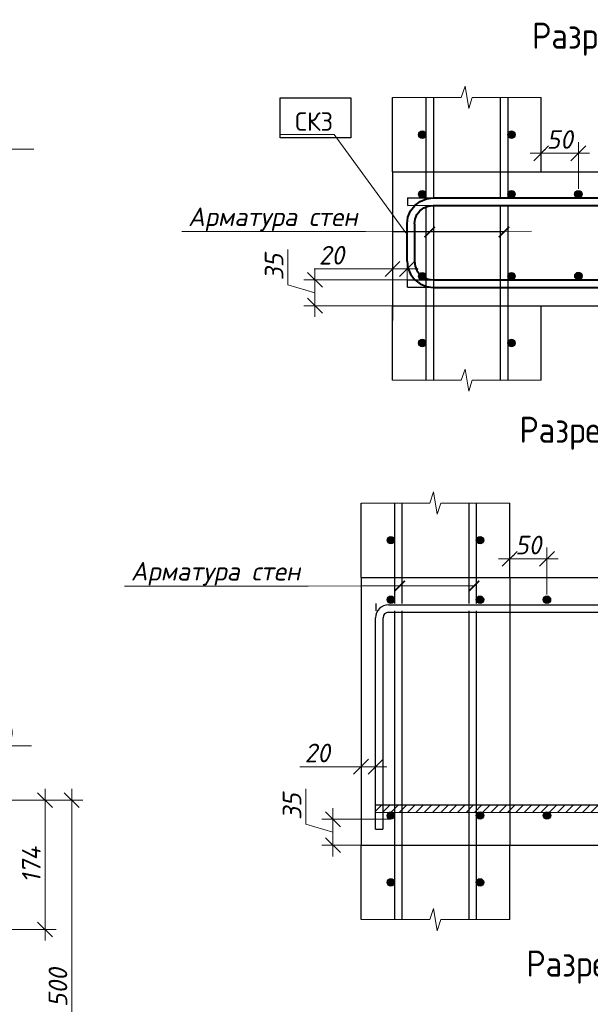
# Model space of a CAD drawing. Header units: millimetres. Extents: x 40580 to 2152466, y -328404 to 177125.
# Tile 228 of 252: x 658857 to 666534, y 147179 to 160415. Entities that reach past the tile are written whole.
import ezdxf
from ezdxf import colors
from ezdxf.entities.mleader import LeaderData, LeaderLine
from ezdxf.math import Vec2, Vec3

# ---------------------------------------------------------------- set-up
doc = ezdxf.new("R2010")
doc.units = ezdxf.units.MM
for name, color, linetype, lineweight in [('0.25___', 30, 'Continuous', 25), ('06 Текст 0.3', 131, 'Continuous', 25), ('RAZMER', 7, 'Continuous', 9), ('Арм_хомуты', 133, 'Continuous', 18), ('Выноски', 20, 'Continuous', 20), ('подоснова', 151, 'Continuous', 5), ('Размеры', 9, 'Continuous', 15), ('Столовая Двери и окна', 7, 'Continuous', 15), ('ТЕКСТ', 7, 'Continuous', 15)]:
    doc.layers.add(name, color=color, linetype=linetype, lineweight=lineweight)
doc.layers.add('801Арм Тонкие линии', color=72, linetype='Continuous')
doc.layers.add('911Сл Штриховка', color=50, linetype='Continuous')
doc.styles.add('GOST 2.304', font='isocpeur.ttf', dxfattribs={"width": 0.8})
doc.styles.add('GOST-2.304_Type-B', font='GOST_Common.ttf')
doc.styles.add('ГОСТ', font='isocpeur.ttf')
doc.styles.add('ГОСТ 2.304', font='isocpeur.ttf')
doc.styles.add('Украинский', font='isocpeur.ttf', dxfattribs={"oblique": 12})
doc.dimstyles.new('10', dxfattribs={"dimscale": 0, "dimtxt": 250, "dimasz": 200, "dimexe": 150, "dimexo": 0, "dimgap": 60, "dimtad": 1, "dimdec": 0, "dimlfac": 0.1, "dimrnd": 1, "dimzin": 0, "dimdsep": 46, "dimtxsty": 'ГОСТ 2.304', "dimblk": 'OBLIQUE', "dimcen": 0.09, "dimdle": 150, "dimadec": 0, "dimazin": 0, "dimtfac": 1, "dimtdec": 0, "dimtmove": 1, "dimatfit": 2, "dimfxl": 1, "dimtzin": 0, "dimlwd": 0, "dimlwe": 0, "dimarcsym": 0})

# ---------------------------------------------------------------- blocks, each defined once
blk = doc.blocks.new('_OBLIQUE')
at = {"color": 0, "linetype": 'ByBlock'}
blk.add_line((-0.5, -0.5), (0.5, 0.5), dxfattribs=at)
blk = doc.blocks.new('*D6281')
at = {"layer": 'Defpoints', "color": 0, "lineweight": 25, "ltscale": 0.3, "transparency": 16777216}
for p in [(655041, 149924), (655021, 148185), (659199, 148185)]:
    blk.add_point(p, dxfattribs=at)
at = {"layer": 'подоснова', "color": 0, "lineweight": 0, "ltscale": 0.3, "transparency": 16777216}
for p, q in [((659199, 150074), (659199, 148035)), ((655041, 149924), (659349, 149924)), ((655021, 148185), (659349, 148185))]:
    blk.add_line(p, q, dxfattribs=at)
at = {"layer": 'подоснова', "color": 0, "lineweight": 0, "ltscale": 0.3, "transparency": 16777216, "xscale": 200, "yscale": 200, "zscale": 200}
for p, rotation in [((659199, 149924), 90), ((659199, 148185), 270)]:
    blk.add_blockref('_OBLIQUE', p, dxfattribs=dict(at, rotation=rotation))
at = {"layer": 'подоснова', "color": 0, "ltscale": 0.3, "transparency": 16777216, "insert": (659014, 149055), "char_height": 250, "attachment_point": 5, "rotation": 90, "style": 'Украинский', "bg_fill": 3, "box_fill_scale": 1.1, "bg_fill_color": 256, "bg_fill_true_color": 13158600, "bg_fill_transparency": 0}
blk.add_mtext('174', dxfattribs=at)
blk = doc.blocks.new('*D6282')
at = {"layer": 'Defpoints', "color": 0, "lineweight": 25, "ltscale": 0.3, "transparency": 16777216}
for p in [(655021, 149924), (655041, 144884), (659557, 144884)]:
    blk.add_point(p, dxfattribs=at)
at = {"layer": 'подоснова', "color": 0, "lineweight": 0, "ltscale": 0.3, "transparency": 16777216}
for p, q in [((659557, 150074), (659557, 144734)), ((655021, 149924), (659707, 149924)), ((655041, 144884), (659707, 144884))]:
    blk.add_line(p, q, dxfattribs=at)
at = {"layer": 'подоснова', "color": 0, "lineweight": 0, "ltscale": 0.3, "transparency": 16777216, "xscale": 200, "yscale": 200, "zscale": 200}
for p, rotation in [((659557, 149924), 90), ((659557, 144884), 270)]:
    blk.add_blockref('_OBLIQUE', p, dxfattribs=dict(at, rotation=rotation))
at = {"layer": 'подоснова', "color": 0, "ltscale": 0.3, "transparency": 16777216, "insert": (659372, 147404), "char_height": 250, "attachment_point": 5, "rotation": 90, "style": 'Украинский', "bg_fill": 3, "box_fill_scale": 1.1, "bg_fill_color": 256, "bg_fill_true_color": 13158600, "bg_fill_transparency": 0}
blk.add_mtext('500', dxfattribs=at)
blk = doc.blocks.new('_None')
blk = doc.blocks.new('*D6242')
at = {"layer": 'Defpoints', "color": 0, "lineweight": 25, "transparency": 16777216}
for p in [(666373, 158620), (665873, 158370), (666373, 158140)]:
    blk.add_point(p, dxfattribs=at)
at = {"layer": 'Размеры', "color": 0, "lineweight": 0, "transparency": 16777216}
for p, q in [((665873, 158370), (665873, 158770)), ((666373, 158140), (666373, 158770)), ((665723, 158620), (666523, 158620))]:
    blk.add_line(p, q, dxfattribs=at)
at = {"layer": 'Размеры', "color": 0, "transparency": 16777216, "insert": (666123, 158805), "char_height": 250, "attachment_point": 5, "style": 'Украинский', "bg_fill": 3, "box_fill_scale": 1.1, "bg_fill_color": 256, "bg_fill_true_color": 13158600, "bg_fill_transparency": 0}
blk.add_mtext('50', dxfattribs=at)
at = {"layer": 'Размеры', "color": 0, "lineweight": 0, "transparency": 16777216, "xscale": 200, "yscale": 200, "zscale": 200, "rotation": 180}
blk.add_blockref('_OBLIQUE', (665873, 158620), dxfattribs=at)
at = {"layer": 'Размеры', "color": 0, "lineweight": 0, "transparency": 16777216, "xscale": 200, "yscale": 200, "zscale": 200}
blk.add_blockref('_OBLIQUE', (666373, 158620), dxfattribs=at)
blk = doc.blocks.new('*U335')
at = {"color": 0, "linetype": 'ByBlock', "lineweight": -2}
for p, q in [((-60.1, 25), (-60.1, 427.5)), ((-50.1, 427.5), (-60.1, 427.5)), ((-50.1, 25), (-50.1, 427.5)), ((50.1, 25), (50.1, 427.5)), ((50.1, 427.5), (60.1, 427.5)), ((60.1, 25), (60.1, 427.5)), ((-58.9, 15.9), (-60.1, 25)), ((-55.4, 7.5), (-58.9, 15.9)), ((-49.2, 18.5), (-50.1, 25)), ((-46.7, 12.5), (-49.2, 18.5)), ((46.7, 12.5), (49.2, 18.5)), ((49.2, 18.5), (50.1, 25)), ((55.4, 7.5), (58.9, 15.9)), ((58.9, 15.9), (60.1, 25)), ((-49.8, 0.3), (-55.4, 7.5)), ((-42.6, -5.3), (-49.8, 0.3)), ((-42.7, 7.3), (-46.7, 12.5)), ((-37.6, 3.3), (-42.7, 7.3)), ((-31.5, 0.9), (-37.6, 3.3)), ((-25.1, 0), (-31.5, 0.9)), ((-25.1, 0), (25.1, 0)), ((25.1, 0), (31.5, 0.9)), ((31.5, 0.9), (37.6, 3.3)), ((37.6, 3.3), (42.7, 7.3)), ((42.6, -5.3), (49.8, 0.3)), ((42.7, 7.3), (46.7, 12.5)), ((49.8, 0.3), (55.4, 7.5)), ((-34.1, -8.8), (-42.6, -5.3)), ((-25.1, -10), (-34.1, -8.8)), ((25.1, -10), (-25.1, -10)), ((25.1, -10), (34.1, -8.8)), ((34.1, -8.8), (42.6, -5.3))]:
    blk.add_line(p, q, dxfattribs=at)
at = {"style": 'GOST 2.304', "oblique": 15, "flags": 9}
for tag, p in [('ПОЗИЦИЯ', (815.9, -54.5)), ('ДИАМЕТР', (816.2, -58.8)), ('КЛАСС', (816.5, -63.3)), ('ДЛИНА', (816.9, -68.1)), ('МАССА', (817.2, -73.5))]:
    blk.add_attdef(tag, p, '', height=2.5, dxfattribs=at)
blk = doc.blocks.new('*D6247')
at = {"layer": 'Defpoints', "color": 0, "lineweight": 25, "transparency": 16777216}
for p in [(665950, 153168), (665450, 152918), (665950, 152689)]:
    blk.add_point(p, dxfattribs=at)
at = {"layer": 'Размеры', "color": 0, "lineweight": 0, "transparency": 16777216}
for p, q in [((665450, 152918), (665450, 153318)), ((665950, 152689), (665950, 153318)), ((665300, 153168), (666100, 153168))]:
    blk.add_line(p, q, dxfattribs=at)
at = {"layer": 'Размеры', "color": 0, "transparency": 16777216, "insert": (665700, 153353), "char_height": 250, "attachment_point": 5, "style": 'Украинский', "bg_fill": 3, "box_fill_scale": 1.1, "bg_fill_color": 256, "bg_fill_true_color": 13158600, "bg_fill_transparency": 0}
blk.add_mtext('50', dxfattribs=at)
at = {"layer": 'Размеры', "color": 0, "lineweight": 0, "transparency": 16777216, "xscale": 200, "yscale": 200, "zscale": 200, "rotation": 180}
blk.add_blockref('_OBLIQUE', (665450, 153168), dxfattribs=at)
at = {"layer": 'Размеры', "color": 0, "lineweight": 0, "transparency": 16777216, "xscale": 200, "yscale": 200, "zscale": 200}
blk.add_blockref('_OBLIQUE', (665950, 153168), dxfattribs=at)
blk = doc.blocks.new('*D6168')
at = {"layer": 'Defpoints', "color": 0, "lineweight": 25, "transparency": 16777216}
for p in [(663450, 150632), (663646, 150632), (663450, 150373)]:
    blk.add_point(p, dxfattribs=at)
at = {"layer": 'Размеры', "color": 0, "lineweight": 0, "transparency": 16777216}
for p, q in [((663450, 150632), (663450, 150223)), ((663646, 150632), (663646, 150223)), ((662625, 150373), (663450, 150373)), ((663796, 150373), (663300, 150373))]:
    blk.add_line(p, q, dxfattribs=at)
at = {"layer": 'Размеры', "color": 0, "lineweight": 0, "transparency": 16777216, "xscale": 200, "yscale": 200, "zscale": 200, "rotation": 180}
blk.add_blockref('_OBLIQUE', (663450, 150373), dxfattribs=at)
at = {"layer": 'Размеры', "color": 0, "lineweight": 0, "transparency": 16777216, "xscale": 200, "yscale": 200, "zscale": 200}
blk.add_blockref('_OBLIQUE', (663646, 150373), dxfattribs=at)
at = {"layer": 'Размеры', "color": 0, "transparency": 16777216, "insert": (662862, 150558), "char_height": 250, "attachment_point": 5, "style": 'Украинский', "bg_fill": 3, "box_fill_scale": 1.1, "bg_fill_color": 256, "bg_fill_true_color": 13158600, "bg_fill_transparency": 0}
blk.add_mtext('20', dxfattribs=at)
blk = doc.blocks.new('*D6169')
at = {"layer": 'Defpoints', "color": 0, "lineweight": 25, "transparency": 16777216}
for p in [(663873, 157322), (664069, 157322), (663873, 157064)]:
    blk.add_point(p, dxfattribs=at)
at = {"layer": 'Размеры', "color": 0, "lineweight": 0, "transparency": 16777216}
for p, q in [((663873, 157322), (663873, 156914)), ((664069, 157322), (664069, 156914)), ((662817, 157064), (663873, 157064)), ((664219, 157064), (663723, 157064))]:
    blk.add_line(p, q, dxfattribs=at)
at = {"layer": 'Размеры', "color": 0, "lineweight": 0, "transparency": 16777216, "xscale": 200, "yscale": 200, "zscale": 200, "rotation": 180}
blk.add_blockref('_OBLIQUE', (663873, 157064), dxfattribs=at)
at = {"layer": 'Размеры', "color": 0, "lineweight": 0, "transparency": 16777216, "xscale": 200, "yscale": 200, "zscale": 200}
blk.add_blockref('_OBLIQUE', (664069, 157064), dxfattribs=at)
at = {"layer": 'Размеры', "color": 0, "transparency": 16777216, "insert": (663053, 157249), "char_height": 250, "attachment_point": 5, "style": 'Украинский', "bg_fill": 3, "box_fill_scale": 1.1, "bg_fill_color": 256, "bg_fill_true_color": 13158600, "bg_fill_transparency": 0}
blk.add_mtext('20', dxfattribs=at)
blk = doc.blocks.new('*D6174')
at = {"layer": 'Defpoints', "color": 0, "lineweight": 25, "transparency": 16777216}
for p in [(663850, 149666), (663071, 149318), (663850, 149318)]:
    blk.add_point(p, dxfattribs=at)
at = {"layer": 'Размеры', "color": 0, "lineweight": 0, "transparency": 16777216}
for p, q in [((662706, 149602), (662706, 150075)), ((663071, 149816), (663071, 149168)), ((663071, 149492), (662706, 149602)), ((663850, 149666), (662921, 149666)), ((663850, 149318), (662921, 149318))]:
    blk.add_line(p, q, dxfattribs=at)
at = {"layer": 'Размеры', "color": 0, "lineweight": 0, "transparency": 16777216, "xscale": 200, "yscale": 200, "zscale": 200}
for p, rotation in [((663071, 149666), 90), ((663071, 149318), 270)]:
    blk.add_blockref('_OBLIQUE', p, dxfattribs=dict(at, rotation=rotation))
at = {"layer": 'Размеры', "color": 0, "transparency": 16777216, "insert": (662521, 149838), "char_height": 250, "attachment_point": 5, "rotation": 90, "style": 'Украинский', "bg_fill": 3, "box_fill_scale": 1.1, "bg_fill_color": 256, "bg_fill_true_color": 13158600, "bg_fill_transparency": 0}
blk.add_mtext('35', dxfattribs=at)
blk = doc.blocks.new('*D6373')
at = {"layer": 'Defpoints', "color": 0, "lineweight": 25, "transparency": 16777216}
for p in [(664273, 156918), (662830, 156570), (664273, 156570)]:
    blk.add_point(p, dxfattribs=at)
at = {"layer": 'Размеры', "color": 0, "lineweight": 0, "transparency": 16777216}
for p, q in [((662465, 156853), (662465, 157326)), ((662830, 157068), (662830, 156420)), ((662830, 156744), (662465, 156853)), ((664273, 156918), (662680, 156918)), ((664273, 156570), (662680, 156570))]:
    blk.add_line(p, q, dxfattribs=at)
at = {"layer": 'Размеры', "color": 0, "lineweight": 0, "transparency": 16777216, "xscale": 200, "yscale": 200, "zscale": 200}
for p, rotation in [((662830, 156918), 90), ((662830, 156570), 270)]:
    blk.add_blockref('_OBLIQUE', p, dxfattribs=dict(at, rotation=rotation))
at = {"layer": 'Размеры', "color": 0, "transparency": 16777216, "insert": (662280, 157090), "char_height": 250, "attachment_point": 5, "rotation": 90, "style": 'Украинский', "bg_fill": 3, "box_fill_scale": 1.1, "bg_fill_color": 256, "bg_fill_true_color": 13158600, "bg_fill_transparency": 0}
blk.add_mtext('35', dxfattribs=at)

msp = doc.modelspace()

# ---------------------------------------------------------------- hatches: boundary and pattern name
at = {"layer": '911Сл Штриховка', "true_color": 0x000000}
h = msp.add_hatch(color=18, dxfattribs=at)
edge = h.paths.add_edge_path()
edge.add_arc((664273.237, 158869.555), 50, 0, 360)
h = msp.add_hatch(color=18, dxfattribs=at)
edge = h.paths.add_edge_path()
edge.add_arc((665473.237, 158869.555), 50, 0, 360)
h = msp.add_hatch(color=18, dxfattribs=at)
edge = h.paths.add_edge_path()
edge.add_arc((664273.237, 158069.555), 50, 0, 360)
h = msp.add_hatch(color=18, dxfattribs=at)
edge = h.paths.add_edge_path()
edge.add_arc((665473.237, 158069.555), 50, 0, 360)
h = msp.add_hatch(color=18, dxfattribs=at)
edge = h.paths.add_edge_path()
edge.add_arc((664273.238, 156967.862), 50, 0, 360)
h = msp.add_hatch(color=18, dxfattribs=at)
edge = h.paths.add_edge_path()
edge.add_arc((665473.237, 156967.862), 50, 0, 360)
h = msp.add_hatch(color=18, dxfattribs=at)
edge = h.paths.add_edge_path()
edge.add_arc((666373.536, 156969.518), 50, 0, 360)
h = msp.add_hatch(color=18, dxfattribs=at)
edge = h.paths.add_edge_path()
edge.add_arc((664273.237, 156069.555), 50, 0, 360)
h = msp.add_hatch(color=18, dxfattribs=at)
edge = h.paths.add_edge_path()
edge.add_arc((665473.237, 156069.555), 50, 0, 360)
h = msp.add_hatch(color=18, dxfattribs=at)
edge = h.paths.add_edge_path()
edge.add_arc((663850.32, 153418.07), 50, 0, 360)
h = msp.add_hatch(color=18, dxfattribs=at)
edge = h.paths.add_edge_path()
edge.add_arc((665050.32, 153418.07), 50, 0, 360)
h = msp.add_hatch(color=18, dxfattribs=at)
edge = h.paths.add_edge_path()
edge.add_arc((663850.32, 152618.07), 50, 0, 360)
h = msp.add_hatch(color=18, dxfattribs=at)
edge = h.paths.add_edge_path()
edge.add_arc((665050.32, 152618.07), 50, 0, 360)
h = msp.add_hatch(color=18, dxfattribs=at)
edge = h.paths.add_edge_path()
edge.add_arc((663850.32, 149716.377), 50, 0, 360)
h = msp.add_hatch(color=18, dxfattribs=at)
edge = h.paths.add_edge_path()
edge.add_arc((665050.32, 149716.68), 50, 0, 360)
h = msp.add_hatch(color=18, dxfattribs=at)
edge = h.paths.add_edge_path()
edge.add_arc((665950.619, 149718.034), 50, 0, 360)
h = msp.add_hatch(color=18, dxfattribs=at)
edge = h.paths.add_edge_path()
edge.add_arc((663850.32, 148818.07), 50, 0, 360)
h = msp.add_hatch(color=18, dxfattribs=at)
edge = h.paths.add_edge_path()
edge.add_arc((665050.32, 148818.07), 50, 0, 360)
at = {"layer": 'Размеры', "true_color": 0x000000}
h = msp.add_hatch(dxfattribs=at)
h.set_pattern_fill('ANSI31', color=18, scale=25)
h.set_pattern_definition([(45, (-2328681.29, 66268.94), (-56.1266008, 56.1266008), [])])
h.paths.add_polyline_path([(663643.474, 149860.171), (663643.474, 149759.547), (670693.477, 149761.405), (670693.477, 149860.171)])

# ---------------------------------------------------------------- linework, layer by layer
at = {"layer": '0.25___', "color": 18, "linetype": 'Continuous', "lineweight": 25, "true_color": 0x000000}
for p, q in [((663873.237, 158369.555), (663873.237, 159369.555)), ((664323.237, 159369.555), (664323.237, 158019.555)), ((664423.237, 159369.555), (664423.237, 158019.555)), ((665323.237, 159369.555), (665323.237, 158019.555)), ((665423.237, 159369.555), (665423.237, 158019.555)), ((663873.237, 158369.555), (663873.237, 156369.555)), ((664323.237, 157918.945), (664323.237, 156717.862)), ((664423.237, 157918.972), (664423.237, 156717.889)), ((665323.237, 157919.216), (665323.237, 156718.137)), ((665423.237, 157919.243), (665423.237, 156718.164)), ((664323.237, 156819.555), (664323.237, 155569.555)), ((664423.237, 156819.555), (664423.237, 155569.555)), ((665323.237, 156819.555), (665323.237, 155569.555)), ((665423.237, 156819.555), (665423.237, 155569.555)), ((663873.237, 155569.555), (663873.237, 156569.555)), ((665873.237, 155569.555), (665873.237, 156569.555)), ((663450.32, 152918.07), (663450.32, 153918.07)), ((663900.32, 153918.07), (663900.32, 152568.07)), ((664000.32, 153918.07), (664000.32, 152568.07)), ((664900.32, 153918.07), (664900.32, 152568.07)), ((665000.32, 153918.07), (665000.32, 152568.07)), ((663450.32, 152918.07), (663450.32, 149318.07)), ((663900.32, 152467.461), (663900.32, 151266.377)), ((664000.32, 152467.488), (664000.32, 151266.405)), ((664900.32, 152467.732), (664900.32, 151266.652)), ((665000.32, 152467.759), (665000.32, 151266.68)), ((663900.32, 151368.07), (663900.32, 148318.07)), ((664000.32, 151368.07), (664000.32, 148318.07)), ((664900.32, 151368.07), (664900.32, 148318.07)), ((665000.32, 151368.07), (665000.32, 148318.07)), ((663450.32, 148318.07), (663450.32, 149318.07)), ((665450.32, 148318.07), (665450.32, 149318.07))]:
    msp.add_line(p, q, dxfattribs=at)
for points in [[(663873.237, 156569.555), (671123.24, 156569.555)], [(663450.32, 149318.07), (670700.322, 149318.07)]]:
    msp.add_lwpolyline(points, dxfattribs=at)
at = {"layer": '06 Текст 0.3', "color": 18, "ltscale": 100, "true_color": 0x000000}
for p, q in [((664073.237, 158019.555), (664073.23, 157920.171)), ((664073.215, 156819.555), (664073.188, 156917.793)), ((663650.32, 152568.07), (663650.313, 152468.687))]:
    msp.add_line(p, q, dxfattribs=at)
for points in [[(664073.237, 158019.555), (671123.24, 158019.555)], [(664073.237, 157918.877), (671123.24, 157920.788)], [(664073.215, 156917.793), (671123.218, 156919.732)], [(664073.215, 156819.555), (671123.218, 156819.555)], [(663643.474, 149860.171), (670693.477, 149860.171)], [(663643.474, 149759.494), (670693.477, 149761.405)]]:
    msp.add_lwpolyline(points, dxfattribs=at)
at = {"layer": '801Арм Тонкие линии', "color": 18, "true_color": 0x000000}
for centre in [(664273.237, 158869.555), (665473.237, 158869.555), (664273.237, 158069.555), (665473.237, 158069.555), (664273.238, 156967.862), (665473.237, 156967.862), (666373.536, 156969.518), (664273.237, 156069.555), (665473.237, 156069.555), (663850.32, 153418.07), (665050.32, 153418.07), (663850.32, 152618.07), (665050.32, 152618.07), (663850.32, 149716.377), (665050.32, 149716.68), (665950.619, 149718.034), (663850.32, 148818.07), (665050.32, 148818.07)]:
    msp.add_circle(centre, 50, dxfattribs=at)
at = {"layer": 'RAZMER', "color": 18, "lineweight": 30, "true_color": 0x000000}
msp.add_line((663645.078, 149534.151), (663743.998, 149534.151), dxfattribs=at)
for points in [[(663819.217, 152548.7), (670687.595, 152548.7)], [(663646.048, 149532.797), (663646.048, 152375.531)], [(663744.967, 149532.797), (663744.967, 152375.531)], [(663744.967, 149532.797), (663744.967, 152375.531)], [(663819.217, 152449.781), (670687.595, 152449.781)], [(663819.217, 152449.781), (670687.595, 152449.781)]]:
    msp.add_lwpolyline(points, dxfattribs=at)
for radius in [173.17, 74.25, 74.25]:
    msp.add_arc((663819.217, 152375.531), radius, 90, 180, dxfattribs=at)
at = {"layer": 'Выноски', "color": 18, "true_color": 0x000000}
for p, q in [((664373.238, 157562.399), (663873.237, 157562.39)), ((664373.237, 157562.399), (665373.237, 157562.399)), ((663970.163, 152803.391), (663470.162, 152803.381)), ((663970.162, 152803.39), (664970.162, 152803.39))]:
    msp.add_line(p, q, dxfattribs=at)
at = {"layer": 'Выноски', "color": 18, "true_color": 0x000000, "const_width": 20}
for points in [[(664302.527, 157491.688), (664443.948, 157633.109)], [(665302.527, 157491.688), (665443.948, 157633.109)], [(663899.452, 152732.68), (664040.873, 152874.101)], [(664899.452, 152732.68), (665040.873, 152874.101)]]:
    msp.add_lwpolyline(points, dxfattribs=at)
at = {"layer": 'подоснова', "color": 18, "lineweight": 15, "ltscale": 0.3, "true_color": 0x000000}
for p, q in [((663510.256, 157566.876), (663510.156, 157566.876)), ((662739.518, 152801.285), (662739.418, 152801.285))]:
    msp.add_line(p, q, dxfattribs=at)
for points in [[(661037.017, 157566.876), (663510.156, 157566.876)], [(665742.615, 157570.696), (663510.256, 157566.876)], [(660266.279, 152801.285), (662739.418, 152801.285)], [(664971.877, 152805.105), (662739.518, 152801.285)]]:
    msp.add_lwpolyline(points, dxfattribs=at)
at = {"layer": 'Размеры', "color": 18, "true_color": 0x000000}
for points in [[(663873.237, 159369.555), (664795.789, 159369.555), (664848.237, 159519.555), (664898.237, 159219.555), (664945.352, 159369.555), (665873.237, 159369.555)], [(663873.237, 155569.555), (664795.789, 155569.555), (664848.237, 155719.555), (664898.237, 155419.555), (664945.352, 155569.555), (665873.237, 155569.555)], [(663450.32, 153918.07), (664372.871, 153918.07), (664425.32, 154068.07), (664475.32, 153768.07), (664522.434, 153918.07), (665450.32, 153918.07)], [(663450.32, 148318.07), (664372.871, 148318.07), (664425.32, 148468.07), (664475.32, 148168.07), (664522.434, 148318.07), (665450.32, 148318.07)]]:
    msp.add_lwpolyline(points, dxfattribs=at)
at = {"layer": 'Столовая Двери и окна', "color": 1, "lineweight": 25}
msp.add_lwpolyline([(662359.763, 159363.263), (663310.708, 159363.263), (663310.708, 158827.875), (662359.763, 158827.875)], close=True, dxfattribs=at)

# ---------------------------------------------------------------- block references
at = {"layer": 'Арм_хомуты', "color": 18, "lineweight": 40, "true_color": 0x000000, "xscale": 10, "yscale": 10, "zscale": 10, "rotation": 270}
msp.add_blockref('*U335', (664168.966, 157418.403), dxfattribs=at)

# ---------------------------------------------------------------- texts
at = {"layer": 'подоснова', "color": 18, "ltscale": 0.3, "true_color": 0x000000, "char_height": 250, "attachment_point": 2, "style": 'GOST-2.304_Type-B'}
for insert in [(662263.587, 157891.876), (661492.848, 153126.285)]:
    msp.add_mtext('{\\fISOCPEUR|b0|i0|c204|p34;\\Q12;Арматура стен}', dxfattribs=dict(at, insert=insert))
at = {"layer": 'ТЕКСТ', "color": 18, "ltscale": 6, "true_color": 0x000000, "char_height": 350, "width": 9466.5846, "attachment_point": 2, "style": 'ГОСТ'}
for s, insert in [('{\\W0.9;Разрез 4.4-4.4 (8)}', (667501.334, 160374.81)), ('{\\W0.9;Разрез 5.7-5.7 (8)}', (667307.949, 155077.654)), ('{\\W0.9;Разрез 5.8-5.8 (8)}', (667417.87, 147901.429))]:
    msp.add_mtext(s, dxfattribs=dict(at, insert=insert))

# ---------------------------------------------------------------- dimensions: what is measured, and where the dimension line sits
at = {"layer": 'подоснова', "color": 18, "ltscale": 0.3, "true_color": 0x000000}
dim = msp.add_linear_dim(base=(659199.442, 148185.194), p1=(655041.062, 149924.05), p2=(655021.062, 148185.194), angle=90, dimstyle='10', override={"dimscale": 1, "dimtxsty": 'Украинский', "dimtfill": 1}, dxfattribs=at)
dim.commit()
dim.dimension.update_dxf_attribs({"geometry": '*D6281', "text_midpoint": (659014.442, 149054.622)})
at = {"layer": 'Размеры', "color": 18, "true_color": 0x000000}
for base, p1, p2, picture, middle in [((666373.237, 158619.555), (665873.237, 158369.555), (666373.237, 158140.265), '*D6242', (666123.237, 158619.555)), ((665950.32, 153168.07), (665450.32, 152918.07), (665950.32, 152688.781), '*D6247', (665700.32, 153168.07))]:
    dim = msp.add_linear_dim(base=base, p1=p1, p2=p2, dimstyle='10', override={"dimscale": 1, "dimtxsty": 'Украинский', "dimtfill": 1}, dxfattribs=at)
    dim.commit()
    dim.dimension.update_dxf_attribs({"geometry": picture, "text_midpoint": middle, "dimtype": 160})

# ---------------------------------------------------------------- leaders
at = {"layer": 'подоснова', "color": 18, "ltscale": 0.3, "true_color": 0x000000}
ml = msp.add_multileader_mtext('Standard', dxfattribs=at)
ml.set_content('СК3 ', color=(0, 0, 0), style='GOST-2.304_Type-B')
ml.set_leader_properties(color=256, linetype='ByLayer', lineweight=15)
ml.set_arrow_properties(name='NONE')
ml.build(insert=Vec2(0, 0))
ml.multileader.update_dxf_attribs({"text_left_attachment_type": 6, "text_right_attachment_type": 6, "dogleg_length": 0.1, "arrow_head_size": 18})
ctx = ml.context
ctx.base_point, ctx.char_height, ctx.arrow_head_size, ctx.landing_gap_size, ctx.plane_origin = Vec3(662547.932, 158871.318), 250, 18, 20, Vec3(655412.627, 160404.134)
ctx.left_attachment, ctx.right_attachment, ctx.text_align_type = 6, 6, 1
notes = []
notes.append((ctx, [(1, (1, 1, 0), (663088.032, 158871.318), (-1, 0), 0.1, [(0, [(664053.228, 157550.007)], 0, [])])]))
ctx.mtext.insert, ctx.mtext.alignment, ctx.mtext.flow_direction = Vec3(662817.932, 159171.318), 2, 5
ml = msp.add_multileader_mtext('Standard', dxfattribs=at)
ml.set_content('Закладная ЗД-1', color=(0, 0, 0), style='GOST-2.304_Type-B')
ml.set_leader_properties(color=256, linetype='ByLayer', lineweight=15)
ml.set_arrow_properties(name='NONE')
ml.build(insert=Vec2(0, 0))
ml.multileader.update_dxf_attribs({"text_left_attachment_type": 6, "text_right_attachment_type": 6, "dogleg_length": 0.1, "arrow_head_size": 18})
ctx = ml.context
ctx.base_point, ctx.char_height, ctx.arrow_head_size, ctx.landing_gap_size, ctx.plane_origin = Vec3(656369.263, 158674.832), 250, 18, 20, Vec3(645644.087, 160001.762)
ctx.left_attachment, ctx.right_attachment, ctx.text_align_type = 6, 6, 1
notes.append((ctx, [(0, (1, 1, 0), (656369.163, 158674.832), (1, 0), 0.1, [(0, [(654919.724, 156761.569)], 0, [])])]))
ctx.mtext.insert, ctx.mtext.alignment, ctx.mtext.flow_direction = Vec3(657594.566, 158974.832), 2, 5
for ctx, leaders in notes:
    for number, flags, end, landing, length, lines in leaders:
        leader = LeaderData()
        leader.index, (leader.has_last_leader_line, leader.has_dogleg_vector, leader.attachment_direction) = number, flags
        leader.last_leader_point, leader.dogleg_vector, leader.dogleg_length = Vec3(end), Vec3(landing), length
        for number, points, colour, breaks in lines:
            line = LeaderLine()
            line.index, line.vertices, line.color, line.breaks = number, Vec3.list(points), colors.encode_raw_color(colour), breaks
            leader.lines.append(line)
        ctx.leaders.append(leader)

# ---------------------------------------------------------------- next in the draw order: hatches: boundary and pattern name
at = {"layer": '911Сл Штриховка', "true_color": 0x000000}
h = msp.add_hatch(color=18, dxfattribs=at)
edge = h.paths.add_edge_path()
edge.add_arc((666373.237, 158069.555), 50, 0, 360)
h = msp.add_hatch(color=18, dxfattribs=at)
edge = h.paths.add_edge_path()
edge.add_arc((665950.32, 152618.07), 50, 0, 360)

# ---------------------------------------------------------------- next in the draw order: linework, layer by layer
at = {"layer": '0.25___', "color": 18, "linetype": 'Continuous', "lineweight": 25, "true_color": 0x000000}
for p, q in [((665873.237, 158369.555), (665873.237, 159369.555)), ((665450.32, 152918.07), (665450.32, 153918.07)), ((665450.32, 152918.07), (665450.32, 149318.07))]:
    msp.add_line(p, q, dxfattribs=at)
for points in [[(663873.237, 158369.555), (671123.24, 158369.555)], [(663450.32, 152918.07), (670700.322, 152918.07)]]:
    msp.add_lwpolyline(points, dxfattribs=at)
at = {"layer": '801Арм Тонкие линии', "color": 18, "true_color": 0x000000}
for centre in [(666373.237, 158069.555), (665950.32, 152618.07)]:
    msp.add_circle(centre, 50, dxfattribs=at)

# ---------------------------------------------------------------- next in the draw order: dimensions: what is measured, and where the dimension line sits
at = {"layer": 'подоснова', "color": 18, "ltscale": 0.3, "true_color": 0x000000}
dim = msp.add_linear_dim(base=(659556.638, 144883.609), p1=(655021.062, 149924.05), p2=(655041.062, 144883.609), angle=90, text='500', dimstyle='10', override={"dimscale": 1, "dimtxsty": 'Украинский', "dimtfill": 1}, dxfattribs=at)
dim.commit()
dim.dimension.update_dxf_attribs({"geometry": '*D6282', "text_midpoint": (659371.638, 147403.829)})
at = {"layer": 'Размеры', "color": 18, "true_color": 0x000000}
for base, p1, p2, picture, middle in [((663873.237, 157063.502), (664068.966, 157322.448), (663873.237, 157322.448), '*D6169', (663053.111, 157059.752)), ((663450.32, 150373.077), (663646.048, 150632.024), (663450.32, 150632.024), '*D6168', (662861.872, 150253.077))]:
    dim = msp.add_linear_dim(base=base, p1=p1, p2=p2, dimstyle='10', override={"dimscale": 1, "dimtxsty": 'Украинский', "dimtfill": 1}, dxfattribs=at)
    dim.commit()
    dim.dimension.update_dxf_attribs({"geometry": picture, "text_midpoint": middle, "dimtype": 160})
dim = msp.add_linear_dim(base=(663070.713, 149318.07), p1=(663850.32, 149666.377), p2=(663850.32, 149318.07), angle=90, dimstyle='10', override={"dimscale": 1, "dimtxsty": 'Украинский', "dimtfill": 1}, dxfattribs=at)
dim.commit()
dim.dimension.update_dxf_attribs({"geometry": '*D6174', "text_midpoint": (662520.713, 149661.724)})

# ---------------------------------------------------------------- next in the draw order: texts
at = {"color": 18, "true_color": 0x000000, "insert": (250111.057, 153773.154), "char_height": 200, "attachment_point": 1, "style": 'ГОСТ'}
msp.add_mtext_dynamic_manual_height_columns('\\pi9510.738;{\\H1.5152x;\\P\\pi1000;Общие указания\\P\\pi200;}1.^IРабочая документация разработана в соответствии с заданием на проектирование, требованиями действующих технических регламентов, стандартов, сводов правил и других документов, содержащих установленные требования.\\P2.^IРабочая документация выполнена в соответствии со следующими нормативными и техническими документами:\\P-^IСП 20.13330.2016 "Нагрузки и Воздействия";\\P-^IСП 63.13330.2012 "Бетонные и железобетонные конструкции. Основные положения";\\P-^IСП 22.13330.2016 "Основания зданий и сооружений";\\P-^IСП 45.13330.2012 "Земляные сооружения, основания и фундаменты".\\P3.   За относительную отметку 0,000 принята отметка чистого пола первого этажа.\\P4.^IПеречень видов работ, для которых необходимо составлять акты освидетельствования скрытых работ:\\P-^Iармирование конструкций;\\P-^Iосвидетельствование опалубки перед бетонированием;\\P-^Iвыполнение сварочных работ;\\P-^Iотбор контрольных проб бетона;\\P-^Iсоответствие законченных железобетонных конструкций проекту с отображением качества работ;\\P-^Iустройство монолитных конструкций, выполняемых в зимнее время;  \\P\\pi0;        -    устройство гидроизоляции;\\P\\pi200;-^Iуплотнение грунтов и обратную засыпку.\\PЗапрещается выполнение последующих работ при отсутствии актов освидетельствования предшествующих скрытых работ во всех случаях.\\P\\pi0;        5. Проект рассчитан на производство работ в период положительных температур. В случае выполнения работ при отрицательных температурах необходимо выполнять требования СНиП часть 3 по производству работ и ППР.\\P        6. При минимальной температуре воздуха до минус 15°С допускается:\\P\\pi200;-выдерживание бетона в конструкции методом термоса, при предварительном разогреве бетонной смеси;\\P -форсированный электроразогрев бетона в конструкции с повторным уплотнением.\\PПри минимальной температуре воздуха до минус 25°С допускается:\\P -обогрев бетона в греющей опалубке с помощью низкотемпературных электронагревателей;\\P -электродный сквозной прогрев бетона;\\P -электрообогрев с помощью греющего провода.\\P      7. В процессе бетонирования обеспечить соблюдение защитных слоев и мест положения рабочей арматуры согласно проекту. Величина защитного слоя продольной рабочей арматуры у боковых граней стен монолитных участков должны быть не менее 20мм и не менее диаметра продольной рабочей арматуры конструкции, величина защитного слоя поперечной арматуры - не менее 10 мм\\P      8. Крестовые соединения стержней продольной и поперечной арматуры, соединение стержней продольной арматуры по длине выполнить вязкой отожженой проволокой диаметром 2,0-3,0 мм', width=17710.69822, gutter_width=5800, heights=[13133.416], dxfattribs=at)

# ---------------------------------------------------------------- next in the draw order: dimensions: what is measured, and where the dimension line sits
at = {"layer": 'Размеры', "color": 18, "true_color": 0x000000}
dim = msp.add_linear_dim(base=(662830.481, 156569.555), p1=(664273.238, 156917.862), p2=(664273.238, 156569.555), angle=90, dimstyle='10', override={"dimscale": 1, "dimtxsty": 'Украинский', "dimtfill": 1}, dxfattribs=at)
dim.commit()
dim.dimension.update_dxf_attribs({"geometry": '*D6373', "text_midpoint": (662280.481, 156913.208)})

# ---------------------------------------------------------------- next in the draw order: leaders
at = {"layer": 'подоснова', "color": 18, "ltscale": 0.3, "true_color": 0x000000}
ml = msp.add_multileader_mtext('Standard', dxfattribs=at)
ml.set_content('поз 5 шаг 200 ', color=(0, 0, 0), style='GOST-2.304_Type-B')
ml.set_leader_properties(color=256, linetype='ByLayer', lineweight=15)
ml.set_arrow_properties(name='NONE')
ml.build(insert=Vec2(0, 0))
ml.multileader.update_dxf_attribs({"text_left_attachment_type": 6, "text_right_attachment_type": 6, "dogleg_length": 0.1, "arrow_head_size": 18})
ctx = ml.context
ctx.base_point, ctx.char_height, ctx.arrow_head_size, ctx.landing_gap_size, ctx.plane_origin = Vec3(656686.376, 150654.195), 250, 18, 20, Vec3(668799.657, 152612.672)
ctx.left_attachment, ctx.right_attachment, ctx.text_align_type = 6, 6, 1
notes = []
notes.append((ctx, [(1, (1, 1, 0), (656686.276, 150654.195), (1, 0), 0.1, [(0, [(654684.333, 149487.784)], 0, [])])]))
ctx.mtext.insert, ctx.mtext.alignment, ctx.mtext.flow_direction = Vec3(657716.035, 150954.195), 2, 5
for ctx, leaders in notes:
    for number, flags, end, landing, length, lines in leaders:
        leader = LeaderData()
        leader.index, (leader.has_last_leader_line, leader.has_dogleg_vector, leader.attachment_direction) = number, flags
        leader.last_leader_point, leader.dogleg_vector, leader.dogleg_length = Vec3(end), Vec3(landing), length
        for number, points, colour, breaks in lines:
            line = LeaderLine()
            line.index, line.vertices, line.color, line.breaks = number, Vec3.list(points), colors.encode_raw_color(colour), breaks
            leader.lines.append(line)
        ctx.leaders.append(leader)

doc.saveas('drawing.dxf')
